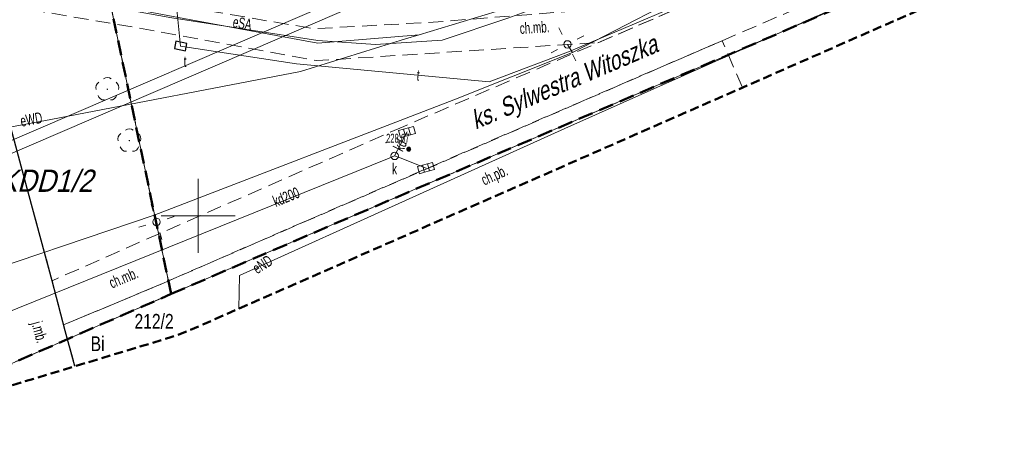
# Model space of a CAD drawing. Header units: metres. Extents: x 6546460 to 6547055, y 5576048 to 5576258.
# Tile 14 of 18: x 6546838 to 6546905, y 5576135 to 5576163. Entities that reach past the tile are written whole.
import ezdxf
from ezdxf.enums import TextEntityAlignment as Align

# ---------------------------------------------------------------- set-up
doc = ezdxf.new("R2010")
doc.units = ezdxf.units.M
doc.header["$MEASUREMENT"] = 0
for name, pattern in [('1.0_0.5', [1.5, 1, -0.5]), ('1.5_0.5', [2, 1.5, -0.5]), ('2', [0.9, 0.6, -0.3]), ('219-500', [0]), ('BKO', [1.5, 1, -0.5]), ('egug-500', [1, 0.5, -0.5])]:
    doc.linetypes.add(name, pattern=pattern)
doc.layers.get('0').update_dxf_attribs({"linetype": 'CONTINUOUS', "lineweight": 5})
for name, color, linetype in [('203-punkt graniczny', 7, 'CONTINUOUS'), ('210-oznaczenie konturu użytku gruntowego', 7, 'CONTINUOUS'), ('211-numer działki ewidencyjnej', 7, 'CONTINUOUS'), ('218-kontur użytku gruntowego', 7, 'CONTINUOUS'), ('219-działka ewidencyjna', 7, 'CONTINUOUS'), ('994-Nazwa ulicy', 7, 'CONTINUOUS'), ('chodnik', 7, 'CONTINUOUS'), ('chodnik-Atr17', 7, 'CONTINUOUS'), ('drzewo liściaste', 7, 'CONTINUOUS'), ('jezdnia', 7, 'CONTINUOUS'), ('jezdnia-Atr17', 7, 'CONTINUOUS'), ('kratka ściekowa', 7, 'CONTINUOUS'), ('krawężnik', 7, 'CONTINUOUS'), ('latarnia', 7, 'CONTINUOUS'), ('podpora przewodów', 7, 'CONTINUOUS'), ('przewód elektroenergetyczny podziemny', 7, 'CONTINUOUS'), ('przewód elektroenergetyczny podziemny-Atr1', 7, 'CONTINUOUS'), ('przewód kanalizacyjny', 7, 'CONTINUOUS'), ('przewód kanalizacyjny-Atr1', 7, 'CONTINUOUS'), ('przewód telekomunikacyjny podziemny', 7, 'CONTINUOUS'), ('przewód telekomunikacyjny podziemny-Atr1', 7, 'CONTINUOUS'), ('właz do komory lub kanału - okrągły', 7, 'CONTINUOUS'), ('właz do komory lub kanału - okrągły-Atr17', 7, 'CONTINUOUS'), ('właz do komory lub kanału - prostokątny', 7, 'CONTINUOUS'), ('właz do komory lub kanału - prostokątny-Atr17', 7, 'CONTINUOUS'), ('Zakres', 7, 'CONTINUOUS')]:
    doc.layers.add(name, color=color, linetype=linetype)
doc.layers.add('mpzp', color=4, linetype='BKO', lineweight=50)
doc.layers.add('wysok', color=244, linetype='CONTINUOUS', lineweight=18)
doc.styles.get("Standard").update_dxf_attribs({"font": 'Working1250', "width": 0.75})

# ---------------------------------------------------------------- blocks, each defined once
blk = doc.blocks.new('203')
at = {"linetype": 'Continuous', "lineweight": 0}
h = blk.add_hatch(color=0, dxfattribs=at)
edge = h.paths.add_edge_path()
edge.add_arc((0, 0), 0.045, 0, 360)
blk = doc.blocks.new('US15')
at = {"color": 0, "linetype": 'Continuous', "lineweight": 13}
blk.add_circle((0, 0), 0.25, dxfattribs=at)
blk = doc.blocks.new('US22')
at = {"color": 0, "linetype": 'Continuous', "lineweight": 13}
blk.add_circle((0, 0), 0.25, dxfattribs=at)
blk = doc.blocks.new('SM01')
at = {"color": 0, "linetype": 'Continuous', "lineweight": 13}
for p, q in [((-0.53, 0.531), (-0.883, 0.884)), ((0.531, 0.531), (0.884, 0.884)), ((-0.53, -0.53), (-0.883, -0.883)), ((0.531, -0.53), (0.884, -0.883))]:
    blk.add_line(p, q, dxfattribs=at)
blk.add_circle((0, 0), 0.25, dxfattribs=at)
blk = doc.blocks.new('US05')
at = {"color": 0, "linetype": 'Continuous', "lineweight": 13}
for p, q in [((-0.525, -0.25), (-0.525, 0.25)), ((-0.525, 0.25), (-0.175, 0.25)), ((-0.175, -0.25), (-0.175, 0.25)), ((-0.175, 0.25), (0.175, 0.25)), ((0.175, -0.25), (0.175, 0.25)), ((0.175, 0.25), (0.525, 0.25)), ((0.525, -0.25), (0.525, 0.25)), ((-0.525, -0.25), (-0.175, -0.25)), ((-0.175, -0.25), (0.175, -0.25)), ((0.175, -0.25), (0.525, -0.25))]:
    blk.add_line(p, q, dxfattribs=at)
blk = doc.blocks.new('OP021')
at = {"linetype": 'Continuous', "lineweight": 13}
h = blk.add_hatch(color=0, dxfattribs=at)
edge = h.paths.add_edge_path()
edge.add_arc((0, 0), 0.05, 0, 360)
at = {"color": 0, "linetype": 'Continuous', "lineweight": 13}
for centre, start, end in [((0, 0.4), 49.272, 130.728), ((-0.38, 0.124), 121.308, 202.548), ((0.38, 0.124), 337.452, 58.692), ((-0.235, -0.324), 193.221, 274.871), ((0.235, -0.324), 265.129, 346.779)]:
    blk.add_arc(centre, 0.4, start, end, dxfattribs=at)
blk = doc.blocks.new('SUPWP')
at = {"color": 0, "linetype": 'Continuous'}
blk.add_lwpolyline([(-0.375, -0.25), (0.375, -0.25), (0.375, 0.25), (-0.375, 0.25)], close=True, dxfattribs=at)
blk = doc.blocks.new('pikieta')
at = {"color": 0}
blk.add_point((0, 0), dxfattribs=at)
blk = doc.blocks.new('OTRS')
at = {"linetype": 'Continuous', "lineweight": 13}
blk.add_hatch(color=0, dxfattribs=at).paths.add_polyline_path([(0, -0.091, 1), (0, 0.091, 1)])
at = {"color": 0, "linetype": 'Continuous', "lineweight": 13}
blk.add_circle((0, 0), 0.0906, dxfattribs=at)

msp = doc.modelspace()

# ---------------------------------------------------------------- linework, layer by layer
at = {"color": 0}
for p, q in [((6546850, 5576147.5), (6546850, 5576152.5)), ((6546847.5, 5576150), (6546852.5, 5576150))]:
    msp.add_line(p, q, dxfattribs=at)
at = {"layer": '218-kontur użytku gruntowego', "color": 3, "linetype": 'egug-500', "lineweight": 18, "flags": 128}
for points in [[(6546848.18, 5576144.71), (6546843.61, 5576166.55)], [(6546843.61, 5576166.55), (6546848.18, 5576144.71)], [(6546893.93, 5576164.34), (6546848.18, 5576144.71)], [(6546848.18, 5576144.71), (6546893.93, 5576164.34)], [(6546835.12, 5576139.02), (6546848.18, 5576144.71)], [(6546848.18, 5576144.71), (6546835.12, 5576139.02)]]:
    msp.add_lwpolyline(points, dxfattribs=at)
at = {"layer": '219-działka ewidencyjna', "color": 7, "linetype": '219-500', "lineweight": 18, "flags": 128}
for points in [[(6546843.61, 5576166.55), (6546848.18, 5576144.71)], [(6546848.18, 5576144.71), (6546893.93, 5576164.34)], [(6546835.12, 5576139.02), (6546848.18, 5576144.71)]]:
    msp.add_lwpolyline(points, dxfattribs=at)
at = {"layer": 'chodnik', "color": 7, "linetype": '1.0_0.5', "lineweight": 18}
for points in [[(6546954.91, 5576195.25), (6546929.58, 5576184.19), (6546904.73, 5576173.55), (6546884.83, 5576165.05), (6546863.91, 5576156.04), (6546840.14, 5576145.61), (6546840.91, 5576142.63), (6546846.79, 5576145.07), (6546857.44, 5576149.71), (6546875.72, 5576157.64), (6546885.42, 5576161.83), (6546893.05, 5576165.11), (6546895.94, 5576166.37), (6546897.73, 5576167.15), (6546902.55, 5576169.25), (6546907.26, 5576171.29), (6546909.09, 5576172.09), (6546916.38, 5576175.26), (6546920.94, 5576177.25), (6546922.97, 5576178.13), (6546931.17, 5576181.71), (6546956.5, 5576192.37)], [(6546886.807, 5576158.663), (6546885.42, 5576161.83), (6546846.79, 5576145.07), (6546840.91, 5576142.63), (6546841.682, 5576139.826)]]:
    msp.add_lwpolyline(points, dxfattribs=at)
at = {"layer": 'chodnik', "color": 7, "linetype": '1.0_0.5', "lineweight": 18, "flags": 128}
msp.add_lwpolyline([(6546877.09, 5576161.71), (6546883.52, 5576164.48), (6546865.89, 5576163.08), (6546857.82, 5576162.64), (6546847.47, 5576164.4), (6546834.15, 5576166.75), (6546834.72, 5576164.6), (6546847.22, 5576162.47), (6546858.02, 5576160.48)], close=True, dxfattribs=at)
at = {"layer": 'jezdnia', "color": 7, "linetype": '1.5_0.5', "lineweight": 18}
msp.add_lwpolyline([(6546841.675, 5576139.824), (6546841.01, 5576142.23), (6546840.14, 5576145.61), (6546838.29, 5576152.43), (6546836.38, 5576159.5), (6546834.72, 5576164.6), (6546834.15, 5576166.75), (6546830.28, 5576181.08), (6546827.965, 5576190.198)], dxfattribs=at)
at = {"layer": 'krawężnik', "color": 7, "linetype": 'Continuous', "lineweight": 25, "flags": 128}
msp.add_lwpolyline([(6546840.14, 5576145.61), (6546838.29, 5576152.43), (6546836.38, 5576159.5), (6546834.69, 5576164.72)], dxfattribs=at)
at = {"layer": 'krawężnik', "color": 7, "linetype": 'Continuous', "lineweight": 25}
msp.add_lwpolyline([(6546841.675, 5576139.824), (6546841.01, 5576142.23), (6546840.14, 5576145.61)], dxfattribs=at)
at = {"layer": 'mpzp', "linetype": 'BKO', "lineweight": 50}
for points in [[(6546848.18, 5576144.71), (6546893.93, 5576164.34), (6546925.3, 5576177.84), (6546939.58, 5576183.99), (6546985.49, 5576203.34), (6546980.492, 5576207.745), (6546972.52, 5576214.77), (6546940.32, 5576220.89), (6546937.535, 5576221.565)], [(6546826.742, 5576136.653), (6546835.12, 5576139.02), (6546848.18, 5576144.71), (6546843.61, 5576166.55), (6546831.89, 5576190.18), (6546831.394, 5576191.554)]]:
    msp.add_lwpolyline(points, dxfattribs=at)
at = {"layer": 'przewód elektroenergetyczny podziemny', "color": 1, "linetype": 'Continuous', "lineweight": 18}
for points in [[(6546998.157, 5576217.217), (6546992.08, 5576215.12), (6546986.59, 5576212.56), (6546983.79, 5576211.44), (6546970.18, 5576205.72), (6546964.08, 5576203.08), (6546932.8, 5576189.13), (6546922.75, 5576184.67), (6546916.43, 5576182.34), (6546897.47, 5576174.56), (6546890.55, 5576171.63), (6546875.41, 5576164.99), (6546870.95, 5576163.36), (6546866.5, 5576161.87), (6546861.99, 5576161.58), (6546858.09, 5576161.84), (6546848.22, 5576163.38), (6546842.57, 5576164.38), (6546838.39, 5576165.63), (6546836.04, 5576166.71)], [(6546852.759, 5576143.716), (6546852.81, 5576145.97), (6546864.28, 5576151.14), (6546874.8, 5576155.89), (6546892.85, 5576163.93), (6546906.74, 5576169.99), (6546922.92, 5576177.14), (6546937.57, 5576183.59), (6546966.78, 5576196.44)], [(6546806.757, 5576173.683), (6546809.12, 5576170.75), (6546815.07, 5576163.37), (6546821.32, 5576156.18), (6546823.68, 5576153.48), (6546829.42, 5576154.52), (6546840.04, 5576156.51), (6546856.92, 5576159.74), (6546864.03, 5576161.95), (6546864.94, 5576162.22), (6546873.12, 5576164.73), (6546891.67, 5576172.08), (6546908.42, 5576178.86), (6546927.02, 5576186.37), (6546949.42, 5576196.21)], [(6546833.15, 5576145.34), (6546847.04, 5576150.03), (6546867.28, 5576157.84), (6546875.31, 5576161.02), (6546894.01, 5576170.69), (6546902.72, 5576175.27), (6546903.17, 5576174.17), (6546903.31, 5576173.85), (6546903.44, 5576173.52), (6546903.51, 5576173.36), (6546911.89, 5576176.97), (6546928.35, 5576184.01), (6546932.85, 5576186), (6546953.03, 5576196.26)], [(6546864.94, 5576162.22), (6546858.09, 5576161.67), (6546849.04, 5576163.34), (6546837.26, 5576165.57), (6546834.67, 5576167.99), (6546833.13, 5576173.46), (6546834.07, 5576177.73), (6546830.212, 5576191.086)]]:
    msp.add_lwpolyline(points, dxfattribs=at)
at = {"layer": 'przewód elektroenergetyczny podziemny', "color": 1, "linetype": 'Continuous', "lineweight": 18, "flags": 128}
for points in [[(6546874.97, 5576161.58), (6546875.16, 5576161.28), (6546875.31, 5576161.02)], [(6546847.19, 5576149.58), (6546847.08, 5576149.91), (6546847.04, 5576150.03)]]:
    msp.add_lwpolyline(points, dxfattribs=at)
at = {"layer": 'przewód kanalizacyjny', "color": 34, "linetype": 'CONTINUOUS', "lineweight": 18}
for p, q in [((6546819.622, 5576147.448), (6546872.944, 5576170.378)), ((6546819.938, 5576146.712), (6546873.256, 5576169.642))]:
    msp.add_line(p, q, dxfattribs=at)
at = {"layer": 'przewód kanalizacyjny', "color": 34, "linetype": 'Continuous', "lineweight": 18, "flags": 128}
for points in [[(6546863.29, 5576154.04), (6546864.13, 5576155.66)], [(6546836.64, 5576143.27), (6546862.92, 5576153.9), (6546863.29, 5576154.04)], [(6546865.41, 5576153.22), (6546863.67, 5576153.92), (6546863.29, 5576154.04)]]:
    msp.add_lwpolyline(points, dxfattribs=at)
at = {"layer": 'przewód telekomunikacyjny podziemny', "color": 30, "linetype": 'Continuous', "lineweight": 18}
msp.add_lwpolyline([(6546998.519, 5576214.195), (6546990.71, 5576210.82), (6546988.11, 5576209.53), (6546985.14, 5576208.45), (6546981.3, 5576206.88), (6546960.17, 5576197.73), (6546937.24, 5576187.92), (6546935.7, 5576187.59), (6546932.87, 5576185.88), (6546924.17, 5576182.28), (6546903.46, 5576173.25), (6546892.57, 5576168.62), (6546890.94, 5576168.37), (6546889.53, 5576167.78), (6546887.69, 5576166.45), (6546875.05, 5576161.08), (6546869.69, 5576159.05), (6546856.66, 5576160.27), (6546848.82, 5576161.47), (6546848.1, 5576168.7), (6546843.81, 5576178.78), (6546837.93, 5576190.56), (6546829.7, 5576188.46), (6546829.225, 5576190.696)], dxfattribs=at)
at = {"layer": 'Zakres', "color": 40, "linetype": '2', "lineweight": 50, "flags": 128}
msp.add_lwpolyline([(6546911.95, 5576210.76), (6546911.79, 5576210.74), (6546877.41, 5576209.15), (6546876.1, 5576209.01), (6546874.37, 5576208.54), (6546874.1, 5576208.44), (6546817.07, 5576185.89), (6546815.71, 5576185.23), (6546814.24, 5576184.2), (6546812.97, 5576182.93), (6546811.94, 5576181.46), (6546811.51, 5576180.65), (6546808.53, 5576174.25), (6546808.38, 5576174.18), (6546736.77, 5576152.25), (6546736.26, 5576152.08), (6546735.57, 5576151.8), (6546634.83, 5576106.65), (6546620.86, 5576132.09), (6546620.75, 5576132.28), (6546619.72, 5576133.75), (6546618.45, 5576135.02), (6546616.98, 5576136.05), (6546615.35, 5576136.81), (6546613.62, 5576137.28), (6546611.83, 5576137.43), (6546611.37, 5576137.42), (6546565.96, 5576135.39), (6546564.64, 5576135.24), (6546562.9, 5576134.78), (6546561.28, 5576134.02), (6546559.76, 5576132.95), (6546552.37, 5576126.67), (6546551.14, 5576125.44), (6546550.11, 5576123.97), (6546549.35, 5576122.34), (6546548.89, 5576120.61), (6546548.73, 5576118.82), (6546548.89, 5576117.03), (6546549.35, 5576115.3), (6546550.11, 5576113.67), (6546551.14, 5576112.2), (6546552.31, 5576111.02), (6546609.23, 5576061.96), (6546609.33, 5576061.87), (6546610.8, 5576060.84), (6546612.43, 5576060.09), (6546614.16, 5576059.62), (6546615.95, 5576059.46), (6546617.74, 5576059.62), (6546619.47, 5576060.09), (6546621.1, 5576060.84), (6546621.53, 5576061.11), (6546667.52, 5576090.76), (6546667.93, 5576090.95), (6546793.15, 5576125.15), (6546793.32, 5576125.2), (6546793.42, 5576125.22), (6546848.17, 5576141.79), (6546848.71, 5576141.97), (6546849.33, 5576142.21), (6546992.38, 5576205.01), (6546993.39, 5576205.52), (6546994.87, 5576206.55), (6546996.14, 5576207.82), (6546997.16, 5576209.29), (6546997.92, 5576210.92), (6546998.39, 5576212.65), (6546998.54, 5576214.44), (6546998.39, 5576216.23), (6546998.13, 5576217.33), (6546993.61, 5576232.86), (6546993.4, 5576233.5), (6546992.64, 5576235.12), (6546991.61, 5576236.59), (6546990.34, 5576237.86), (6546988.87, 5576238.89), (6546987.24, 5576239.65), (6546985.51, 5576240.12), (6546983.72, 5576240.27), (6546981.93, 5576240.12), (6546980.2, 5576239.65), (6546979.69, 5576239.45), (6546912.28, 5576210.85)], close=True, dxfattribs=at)
at = {"layer": 'Zakres', "color": 7, "linetype": '2', "lineweight": 25, "flags": 128}
msp.add_lwpolyline([(6546911.95, 5576210.76), (6546911.79, 5576210.74), (6546877.41, 5576209.15), (6546876.1, 5576209.01), (6546874.37, 5576208.54), (6546874.1, 5576208.44), (6546817.07, 5576185.89), (6546815.71, 5576185.23), (6546814.24, 5576184.2), (6546812.97, 5576182.93), (6546811.94, 5576181.46), (6546811.51, 5576180.65), (6546808.53, 5576174.25), (6546808.38, 5576174.18), (6546736.77, 5576152.25), (6546736.26, 5576152.08), (6546735.57, 5576151.8), (6546634.83, 5576106.65), (6546620.86, 5576132.09), (6546620.75, 5576132.28), (6546619.72, 5576133.75), (6546618.45, 5576135.02), (6546616.98, 5576136.05), (6546615.35, 5576136.81), (6546613.62, 5576137.28), (6546611.83, 5576137.43), (6546611.37, 5576137.42), (6546565.96, 5576135.39), (6546564.64, 5576135.24), (6546562.9, 5576134.78), (6546561.28, 5576134.02), (6546559.76, 5576132.95), (6546552.37, 5576126.67), (6546551.14, 5576125.44), (6546550.11, 5576123.97), (6546549.35, 5576122.34), (6546548.89, 5576120.61), (6546548.73, 5576118.82), (6546548.89, 5576117.03), (6546549.35, 5576115.3), (6546550.11, 5576113.67), (6546551.14, 5576112.2), (6546552.31, 5576111.02), (6546609.23, 5576061.96), (6546609.33, 5576061.87), (6546610.8, 5576060.84), (6546612.43, 5576060.09), (6546614.16, 5576059.62), (6546615.95, 5576059.46), (6546617.74, 5576059.62), (6546619.47, 5576060.09), (6546621.1, 5576060.84), (6546621.53, 5576061.11), (6546667.52, 5576090.76), (6546667.93, 5576090.95), (6546793.15, 5576125.15), (6546793.32, 5576125.2), (6546793.42, 5576125.22), (6546848.17, 5576141.79), (6546848.71, 5576141.97), (6546849.33, 5576142.21), (6546992.38, 5576205.01), (6546993.39, 5576205.52), (6546994.87, 5576206.55), (6546996.14, 5576207.82), (6546997.16, 5576209.29), (6546997.92, 5576210.92), (6546998.39, 5576212.65), (6546998.54, 5576214.44), (6546998.39, 5576216.23), (6546998.13, 5576217.33), (6546993.61, 5576232.86), (6546993.4, 5576233.5), (6546992.64, 5576235.12), (6546991.61, 5576236.59), (6546990.34, 5576237.86), (6546988.87, 5576238.89), (6546987.24, 5576239.65), (6546985.51, 5576240.12), (6546983.72, 5576240.27), (6546981.93, 5576240.12), (6546980.2, 5576239.65), (6546979.69, 5576239.45), (6546912.28, 5576210.85)], close=True, dxfattribs=at)

# ---------------------------------------------------------------- block references
at = {"layer": '203-punkt graniczny', "color": 7, "linetype": 'Continuous', "lineweight": 18}
msp.add_blockref('203', (6546848.18, 5576144.71), dxfattribs=at)
at = {"layer": 'drzewo liściaste', "color": 94, "linetype": 'Continuous', "lineweight": 18}
for p in [(6546843.87, 5576158.55), (6546845.36, 5576155.08)]:
    msp.add_blockref('OP021', p, dxfattribs=at)
at = {"layer": 'kratka ściekowa', "color": 34, "linetype": 'Continuous', "lineweight": 18, "rotation": 195.412}
for p in [(6546864.13, 5576155.66), (6546865.41, 5576153.22)]:
    msp.add_blockref('US05', p, dxfattribs=at)
at = {"layer": 'latarnia', "color": 7, "linetype": 'Continuous', "lineweight": 18}
for p, rotation in [((6546874.97, 5576161.58), 342.543), ((6546847.19, 5576149.58), 331.831)]:
    msp.add_blockref('SM01', p, dxfattribs=dict(at, rotation=rotation))
at = {"layer": 'podpora przewodów', "color": 7, "linetype": 'Continuous', "lineweight": 18}
for p in [(6546874.97, 5576161.58), (6546847.19, 5576149.58)]:
    msp.add_blockref('US15', p, dxfattribs=at)
at = {"layer": 'wysok', "color": 244, "linetype": 'Continuous'}
ref = msp.add_blockref('pikieta', (6546862.711, 5576154.939, 228.67), dxfattribs=dict(at, xscale=1.5, yscale=1.5, zscale=1.5))
ref.add_attrib('H', '228.67', (6546862.711, 5576154.939, 228.67), dxfattribs={"layer": '0', "height": 0.6, "width": 0.62})
at = {"layer": 'wysok', "linetype": 'Continuous', "xscale": 1.5, "yscale": 1.5, "zscale": 1.5}
msp.add_blockref('OTRS', (6546864.247, 5576154.498, 228.67), dxfattribs=at)
at = {"layer": 'właz do komory lub kanału - okrągły', "color": 7, "linetype": 'Continuous', "lineweight": 18}
msp.add_blockref('US22', (6546863.29, 5576154.04), dxfattribs=at)
at = {"layer": 'właz do komory lub kanału - prostokątny', "color": 7, "linetype": 'Continuous', "lineweight": 18, "rotation": 349.088}
msp.add_blockref('SUPWP', (6546848.82, 5576161.47), dxfattribs=at)

# ---------------------------------------------------------------- texts
at = {"layer": '210-oznaczenie konturu użytku gruntowego', "color": 3, "linetype": 'Continuous', "lineweight": 18, "width": 0.79}
msp.add_text('Bi', height=1, dxfattribs=at).set_placement((6546842.742, 5576140.848))
at = {"layer": '211-numer działki ewidencyjnej', "color": 7, "linetype": 'Continuous', "lineweight": 18, "width": 0.79}
msp.add_text('212/2', height=1, dxfattribs=at).set_placement((6546845.706, 5576142.364))
at = {"layer": '994-Nazwa ulicy', "color": 7, "linetype": 'Continuous', "lineweight": 25, "oblique": 15, "width": 0.79}
msp.add_text('ks. Sylwestra Witoszka', height=1.25, rotation=23.067, dxfattribs=at).set_placement((6546868.765, 5576155.815))
at = {"layer": 'chodnik-Atr17', "color": 7, "width": 0.667}
for s, rotation, p in [('ch.mb.', 3.69, (6546871.77, 5576162.28)), ('ch.pb.', 24.4097, (6546869.354, 5576152.029)), ('ch.mb.', 22.537, (6546844.18, 5576145.07))]:
    msp.add_text(s, height=0.75, rotation=rotation, dxfattribs=at).set_placement(p)
at = {"layer": 'jezdnia-Atr17', "color": 7, "width": 0.667}
msp.add_text('j.mb.', height=0.75, rotation=285.449, dxfattribs=at).set_placement((6546838.724, 5576142.741))
at = {"layer": 'mpzp', "color": 4, "linetype": 'Continuous', "lineweight": 35, "oblique": 15, "width": 0.9}
msp.add_text('8KDD1/2', height=1.5, rotation=359.92615, dxfattribs=at).set_placement((6546835.553, 5576153.118), align=Align.TOP_LEFT)
at = {"layer": 'przewód elektroenergetyczny podziemny-Atr1', "color": 1, "width": 0.667}
for s, rotation, p in [('eSA', 350.91, (6546852.31, 5576162.74)), ('eWD', 10.613, (6546838.066, 5576156.013)), ('eND', 32.36049, (6546853.994, 5576146.037))]:
    msp.add_text(s, height=0.75, rotation=rotation, dxfattribs=at).set_placement(p)
at = {"layer": 'przewód kanalizacyjny-Atr1', "color": 34, "width": 0.667}
for s, rotation, p in [('kd', 62.592, (6546863.5, 5576154.45)), ('kd200', 22.023, (6546855.113, 5576150.93))]:
    msp.add_text(s, height=0.75, rotation=rotation, dxfattribs=at).set_placement(p, align=Align.MIDDLE_LEFT)
at = {"layer": 'przewód telekomunikacyjny podziemny-Atr1', "color": 30, "width": 0.667}
msp.add_text('t', height=0.75, rotation=354.651, dxfattribs=at).set_placement((6546864.79, 5576159.51), align=Align.MIDDLE_LEFT)
at = {"layer": 'właz do komory lub kanału - okrągły-Atr17', "color": 7, "width": 0.667}
msp.add_text('k', height=0.75, dxfattribs=at).set_placement((6546863.12, 5576152.79))
at = {"layer": 'właz do komory lub kanału - prostokątny-Atr17', "color": 7, "width": 0.667}
msp.add_text('t', height=0.75, dxfattribs=at).set_placement((6546849.03, 5576160.05))

doc.saveas('drawing.dxf')
